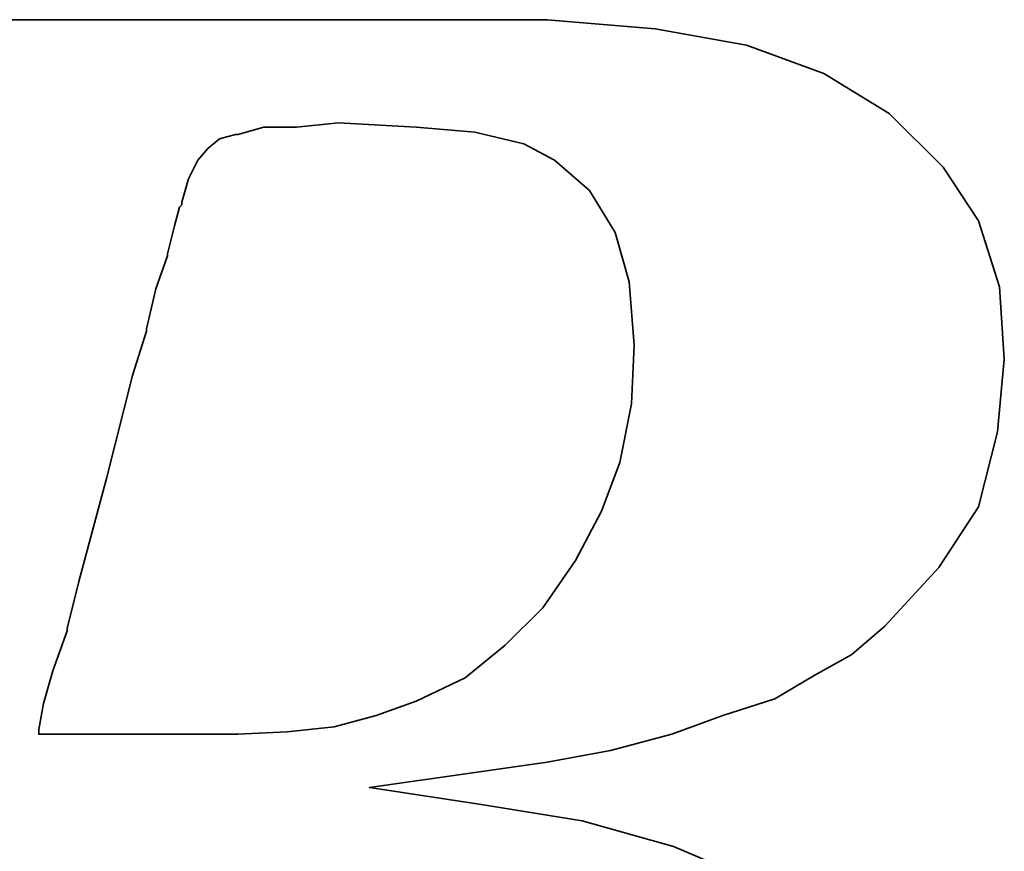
# Model space of a CAD drawing. Header units: millimetres. Extents: x -6 to 133, y 7 to 96.
# Tile 20 of 58: x 107.048 to 108.015, y 48.697 to 49.515. Entities that reach past the tile are written whole.
import ezdxf

# ---------------------------------------------------------------- set-up
doc = ezdxf.new("R2010")
doc.units = ezdxf.units.MM
doc.header["$LTSCALE"] = 0.1
doc.layers.add('layer 1', color=7, linetype='CONTINUOUS')

msp = doc.modelspace()

# ---------------------------------------------------------------- linework, layer by layer
at = {"layer": 'layer 1', "color": 1, "lineweight": 35}
for points, knots in [([(106.52722, 48.08918), (106.52722, 48.08918), (106.50898, 48.04766), (106.50898, 48.04766), (106.50898, 48.04766), (106.50898, 48.04766), (106.50658, 48.0431), (106.50658, 48.0431), (106.50658, 48.0431), (106.50658, 48.0431), (106.50658, 48.0407), (106.50658, 48.0407), (106.50658, 48.0407), (106.50658, 48.0407), (106.47922, 48.01334), (106.47922, 48.01334), (106.47922, 48.01334), (106.47922, 48.01334), (106.47682, 48.01334), (106.47682, 48.01334), (106.47682, 48.01334), (106.47682, 48.01334), (106.47442, 48.01094), (106.47442, 48.01094), (106.47442, 48.01094), (106.47442, 48.01094), (106.43746, 47.99246), (106.43746, 47.99246), (106.43746, 47.99246), (106.43746, 47.99246), (106.43314, 47.99246), (106.43314, 47.99246), (106.43314, 47.99246), (106.43314, 47.99246), (106.43074, 47.9903), (106.43074, 47.9903), (106.43074, 47.9903), (106.43074, 47.9903), (106.38898, 47.9855), (106.38898, 47.9855), (106.38898, 47.9855), (106.38898, 47.9855), (106.38706, 47.9855), (106.38706, 47.9855), (106.38706, 47.9855), (106.38706, 47.9855), (106.38226, 47.9855), (106.38226, 47.9855), (106.38226, 47.9855), (106.38226, 47.9855), (106.36834, 47.9855), (106.36834, 47.9855), (106.36834, 47.9855), (106.36834, 47.9855), (106.33138, 47.9855), (106.33138, 47.9855), (106.33138, 47.9855), (106.33138, 47.9855), (106.2949, 47.9855), (106.2949, 47.9855), (106.2949, 47.9855), (106.2949, 47.9855), (106.2901, 47.9855), (106.2901, 47.9855), (106.2901, 47.9855), (106.2901, 47.9855), (106.2901, 47.98334), (106.2901, 47.98334), (106.2901, 47.98334), (106.2901, 47.98334), (106.2877, 47.98094), (106.2877, 47.98094), (106.2877, 47.98094), (106.2877, 47.98094), (106.27858, 47.94662), (106.27858, 47.94662), (106.27858, 47.94662), (106.27858, 47.94662), (106.27186, 47.91422), (106.27186, 47.91422), (106.27186, 47.91422), (106.27186, 47.91422), (106.27618, 47.91422), (106.27618, 47.91422), (106.27618, 47.91422), (106.27618, 47.91422), (106.2949, 47.91422), (106.2949, 47.91422), (106.2949, 47.91422), (106.2949, 47.91422), (106.3453, 47.91422), (106.3453, 47.91422), (106.3453, 47.91422), (106.3453, 47.91422), (106.41466, 47.91422), (106.41466, 47.91422), (106.41466, 47.91422), (106.41466, 47.91422), (106.49266, 47.91422), (106.49266, 47.91422), (106.49266, 47.91422), (106.49266, 47.91422), (106.58482, 47.91422), (106.58482, 47.91422), (106.58482, 47.91422), (106.58482, 47.91422), (106.77394, 47.91422), (106.77394, 47.91422), (106.77394, 47.91422), (106.77394, 47.91422), (106.96738, 47.91422), (106.96738, 47.91422), (106.96738, 47.91422), (106.96738, 47.91422), (107.05954, 47.91422), (107.05954, 47.91422), (107.05954, 47.91422), (107.05954, 47.91422), (107.13778, 47.91422), (107.13778, 47.91422), (107.13778, 47.91422), (107.13778, 47.91422), (107.2069, 47.91422), (107.2069, 47.91422), (107.2069, 47.91422), (107.2069, 47.91422), (107.2573, 47.91422), (107.2573, 47.91422), (107.2573, 47.91422), (107.2573, 47.91422), (107.27602, 47.91422), (107.27602, 47.91422), (107.27602, 47.91422), (107.27602, 47.91422), (107.28994, 47.91422), (107.28994, 47.91422), (107.28994, 47.91422), (107.28994, 47.91422), (107.29906, 47.91422), (107.29906, 47.91422), (107.29906, 47.91422), (107.29906, 47.91422), (107.30338, 47.91422), (107.30338, 47.91422), (107.30338, 47.91422), (107.30338, 47.91422), (107.39122, 47.91878), (107.39122, 47.91878), (107.39122, 47.91878), (107.39122, 47.91878), (107.47618, 47.9303), (107.47618, 47.9303), (107.47618, 47.9303), (107.47618, 47.9303), (107.55922, 47.95094), (107.55922, 47.95094), (107.55922, 47.95094), (107.55922, 47.95094), (107.63746, 47.97638), (107.63746, 47.97638), (107.63746, 47.97638), (107.63746, 47.97638), (107.70898, 48.01334), (107.70898, 48.01334), (107.70898, 48.01334), (107.70898, 48.01334), (107.7709, 48.04766), (107.7709, 48.04766), (107.7709, 48.04766), (107.7709, 48.04766), (107.81698, 48.08462), (107.81698, 48.08462), (107.81698, 48.08462), (107.81698, 48.08462), (107.85394, 48.12374), (107.85394, 48.12374), (107.85394, 48.12374), (107.85394, 48.12374), (107.8909, 48.17702), (107.8909, 48.17702), (107.8909, 48.17702), (107.8909, 48.17702), (107.92066, 48.23894), (107.92066, 48.23894), (107.92066, 48.23894), (107.92066, 48.23894), (107.93458, 48.30134), (107.93458, 48.30134), (107.93458, 48.30134), (107.93458, 48.30134), (107.9413, 48.36566), (107.9413, 48.36566), (107.9413, 48.36566), (107.9413, 48.36566), (107.93458, 48.4415), (107.93458, 48.4415), (107.93458, 48.4415), (107.93458, 48.4415), (107.91154, 48.51302), (107.91154, 48.51302), (107.91154, 48.51302), (107.91154, 48.51302), (107.87698, 48.56822), (107.87698, 48.56822), (107.87698, 48.56822), (107.87698, 48.56822), (107.8285, 48.6215), (107.8285, 48.6215), (107.8285, 48.6215), (107.8285, 48.6215), (107.76658, 48.6695), (107.76658, 48.6695), (107.76658, 48.6695), (107.76658, 48.6695), (107.69026, 48.7019), (107.69026, 48.7019), (107.69026, 48.7019), (107.69026, 48.7019), (107.6005, 48.7271), (107.6005, 48.7271), (107.6005, 48.7271), (107.6005, 48.7271), (107.49922, 48.74342), (107.49922, 48.74342), (107.49922, 48.74342), (107.49922, 48.74342), (107.39122, 48.75974), (107.39122, 48.75974), (107.39122, 48.75974), (107.39122, 48.75974), (107.50162, 48.77558), (107.50162, 48.77558), (107.50162, 48.77558), (107.50162, 48.77558), (107.56594, 48.7847), (107.56594, 48.7847), (107.56594, 48.7847), (107.56594, 48.7847), (107.62834, 48.79622), (107.62834, 48.79622), (107.62834, 48.79622), (107.62834, 48.79622), (107.68834, 48.8123), (107.68834, 48.8123), (107.68834, 48.8123), (107.68834, 48.8123), (107.73874, 48.83078), (107.73874, 48.83078), (107.73874, 48.83078), (107.73874, 48.83078), (107.78962, 48.8471), (107.78962, 48.8471), (107.78962, 48.8471), (107.78962, 48.8471), (107.8285, 48.87014), (107.8285, 48.87014), (107.8285, 48.87014), (107.8285, 48.87014), (107.86546, 48.89078), (107.86546, 48.89078), (107.86546, 48.89078), (107.86546, 48.89078), (107.89786, 48.91862), (107.89786, 48.91862), (107.89786, 48.91862), (107.89786, 48.91862), (107.9509, 48.97622), (107.9509, 48.97622), (107.9509, 48.97622), (107.9509, 48.97622), (107.98978, 49.03574), (107.98978, 49.03574), (107.98978, 49.03574), (107.98978, 49.03574), (108.0085, 49.10966), (108.0085, 49.10966), (108.0085, 49.10966), (108.0085, 49.10966), (108.01522, 49.18094), (108.01522, 49.18094), (108.01522, 49.18094), (108.01522, 49.18094), (108.01042, 49.25222), (108.01042, 49.25222), (108.01042, 49.25222), (108.01042, 49.25222), (107.98978, 49.31702), (107.98978, 49.31702), (107.98978, 49.31702), (107.98978, 49.31702), (107.95522, 49.36982), (107.95522, 49.36982), (107.95522, 49.36982), (107.95522, 49.36982), (107.90218, 49.42262), (107.90218, 49.42262), (107.90218, 49.42262), (107.90218, 49.42262), (107.83786, 49.46198), (107.83786, 49.46198), (107.83786, 49.46198), (107.83786, 49.46198), (107.76178, 49.48982), (107.76178, 49.48982), (107.76178, 49.48982), (107.76178, 49.48982), (107.67202, 49.50566), (107.67202, 49.50566), (107.67202, 49.50566), (107.67202, 49.50566), (107.56594, 49.51478), (107.56594, 49.51478), (107.56594, 49.51478), (107.56594, 49.51478), (107.55682, 49.51478), (107.55682, 49.51478), (107.55682, 49.51478), (107.55682, 49.51478), (107.52466, 49.51478), (107.52466, 49.51478), (107.52466, 49.51478), (107.52466, 49.51478), (107.47858, 49.51478), (107.47858, 49.51478), (107.47858, 49.51478), (107.47858, 49.51478), (107.41858, 49.51478), (107.41858, 49.51478), (107.41858, 49.51478), (107.41858, 49.51478), (107.34514, 49.51478), (107.34514, 49.51478), (107.34514, 49.51478), (107.34514, 49.51478), (107.2669, 49.51478), (107.2669, 49.51478), (107.2669, 49.51478), (107.2669, 49.51478), (107.09146, 49.51478), (107.09146, 49.51478), (107.09146, 49.51478), (107.09146, 49.51478), (106.9165, 49.51478), (106.9165, 49.51478), (106.9165, 49.51478), (106.9165, 49.51478), (106.83826, 49.51478), (106.83826, 49.51478), (106.83826, 49.51478), (106.83826, 49.51478), (106.76482, 49.51478), (106.76482, 49.51478), (106.76482, 49.51478), (106.76482, 49.51478), (106.70482, 49.51478), (106.70482, 49.51478), (106.70482, 49.51478), (106.70482, 49.51478), (106.65658, 49.51478), (106.65658, 49.51478), (106.65658, 49.51478), (106.65658, 49.51478), (106.6309, 49.51478), (106.6309, 49.51478), (106.6309, 49.51478), (106.6309, 49.51478), (106.6309, 49.51262), (106.6309, 49.51262), (106.6309, 49.51262), (106.6309, 49.51262), (106.6285, 49.51046), (106.6285, 49.51046), (106.6285, 49.51046), (106.6285, 49.51046), (106.61938, 49.4735), (106.61938, 49.4735), (106.61938, 49.4735), (106.61938, 49.4735), (106.61266, 49.44374), (106.61266, 49.44374), (106.61266, 49.44374), (106.61266, 49.44374), (106.66306, 49.44374), (106.66306, 49.44374), (106.66306, 49.44374), (106.66306, 49.44374), (106.70914, 49.44374), (106.70914, 49.44374), (106.70914, 49.44374), (106.70914, 49.44374), (106.7233, 49.44374), (106.7233, 49.44374), (106.7233, 49.44374), (106.7233, 49.44374), (106.72762, 49.44374), (106.72762, 49.44374), (106.72762, 49.44374), (106.72762, 49.44374), (106.76002, 49.44374), (106.76002, 49.44374), (106.76002, 49.44374), (106.76002, 49.44374), (106.76242, 49.44374), (106.76242, 49.44374), (106.76242, 49.44374), (106.76242, 49.44374), (106.76482, 49.4411), (106.76482, 49.4411), (106.76482, 49.4411), (106.76482, 49.4411), (106.78546, 49.43654), (106.78546, 49.43654), (106.78546, 49.43654), (106.78546, 49.43654), (106.8085, 49.43222), (106.8085, 49.43222), (106.8085, 49.43222), (106.8085, 49.43222), (106.81042, 49.43222), (106.81042, 49.43222), (106.81042, 49.43222), (106.81042, 49.43222), (106.82434, 49.42742), (106.82434, 49.42742), (106.82434, 49.42742), (106.82434, 49.42742), (106.82914, 49.42742), (106.82914, 49.42742), (106.82914, 49.42742), (106.82914, 49.42742), (106.83154, 49.42262), (106.83154, 49.42262), (106.83154, 49.42262), (106.83154, 49.42262), (106.84738, 49.40414), (106.84738, 49.40414), (106.84738, 49.40414), (106.84738, 49.40414), (106.84978, 49.40198), (106.84978, 49.40198), (106.84978, 49.40198), (106.84978, 49.40198), (106.84978, 49.39958), (106.84978, 49.39958), (106.84978, 49.39958), (106.84978, 49.39958), (106.8589, 49.37222), (106.8589, 49.37222), (106.8589, 49.37222), (106.8589, 49.37222), (106.8613, 49.36742), (106.8613, 49.36742), (106.8613, 49.36742), (106.8613, 49.36742), (106.8589, 49.3631), (106.8589, 49.3631), (106.8589, 49.3631), (106.8589, 49.3631), (106.85218, 49.32374), (106.85218, 49.32374), (106.85218, 49.32374), (106.85218, 49.32374), (106.85218, 49.30982), (106.85218, 49.30982), (106.85218, 49.30982), (106.85218, 49.30982), (106.85218, 49.30742), (106.85218, 49.30742), (106.85218, 49.30742), (106.85218, 49.30742), (106.84978, 49.3055), (106.84978, 49.3055), (106.84978, 49.3055), (106.84978, 49.3055), (106.84522, 49.29158), (106.84522, 49.29158), (106.84522, 49.29158), (106.84522, 49.29158), (106.83826, 49.27094), (106.83826, 49.27094), (106.83826, 49.27094), (106.83826, 49.27094), (106.83154, 49.2431), (106.83154, 49.2431), (106.83154, 49.2431), (106.83154, 49.2431), (106.82194, 49.21094), (106.82194, 49.21094), (106.82194, 49.21094), (106.82194, 49.21094), (106.8013, 49.13246), (106.8013, 49.13246), (106.8013, 49.13246), (106.8013, 49.13246), (106.77634, 49.03574), (106.77634, 49.03574), (106.77634, 49.03574), (106.77634, 49.03574), (106.7485, 48.93206), (106.7485, 48.93206), (106.7485, 48.93206), (106.7485, 48.93206), (106.6885, 48.70862), (106.6885, 48.70862), (106.6885, 48.70862), (106.6885, 48.70862), (106.6285, 48.48326), (106.6285, 48.48326), (106.6285, 48.48326), (106.6285, 48.48326), (106.60114, 48.37718), (106.60114, 48.37718), (106.60114, 48.37718), (106.60114, 48.37718), (106.5757, 48.28502), (106.5757, 48.28502), (106.5757, 48.28502), (106.5757, 48.28502), (106.55506, 48.20654), (106.55506, 48.20654), (106.55506, 48.20654), (106.55506, 48.20654), (106.5481, 48.17438), (106.5481, 48.17438), (106.5481, 48.17438), (106.5481, 48.17438), (106.54114, 48.14462), (106.54114, 48.14462), (106.54114, 48.14462), (106.54114, 48.14462), (106.54114, 48.14246), (106.54114, 48.14246), (106.54114, 48.14246), (106.54114, 48.14246), (106.53442, 48.12374), (106.53442, 48.12374), (106.53442, 48.12374), (106.53442, 48.12374), (106.52962, 48.10526), (106.52962, 48.10526), (106.52962, 48.10526), (106.52962, 48.10526), (106.52962, 48.0983), (106.52962, 48.0983), (106.52962, 48.0983), (106.52962, 48.0983), (106.52962, 48.09398), (106.52962, 48.09398), (106.52962, 48.09398), (106.52962, 48.09398), (106.52962, 48.09158), (106.52962, 48.09158), (106.52962, 48.09158), (106.52962, 48.09158), (106.52722, 48.08918), (106.52722, 48.08918)], [0, 0, 0, 0, 0.007194, 0.007194, 0.007194, 0.007194, 0.014388, 0.014388, 0.014388, 0.014388, 0.021583, 0.021583, 0.021583, 0.021583, 0.028777, 0.028777, 0.028777, 0.028777, 0.035971, 0.035971, 0.035971, 0.035971, 0.043165, 0.043165, 0.043165, 0.043165, 0.05036, 0.05036, 0.05036, 0.05036, 0.057554, 0.057554, 0.057554, 0.057554, 0.064748, 0.064748, 0.064748, 0.064748, 0.071942, 0.071942, 0.071942, 0.071942, 0.079137, 0.079137, 0.079137, 0.079137, 0.086331, 0.086331, 0.086331, 0.086331, 0.093525, 0.093525, 0.093525, 0.093525, 0.100719, 0.100719, 0.100719, 0.100719, 0.107914, 0.107914, 0.107914, 0.107914, 0.115108, 0.115108, 0.115108, 0.115108, 0.122302, 0.122302, 0.122302, 0.122302, 0.129496, 0.129496, 0.129496, 0.129496, 0.136691, 0.136691, 0.136691, 0.136691, 0.143885, 0.143885, 0.143885, 0.143885, 0.151079, 0.151079, 0.151079, 0.151079, 0.158273, 0.158273, 0.158273, 0.158273, 0.165468, 0.165468, 0.165468, 0.165468, 0.172662, 0.172662, 0.172662, 0.172662, 0.179856, 0.179856, 0.179856, 0.179856, 0.18705, 0.18705, 0.18705, 0.18705, 0.194245, 0.194245, 0.194245, 0.194245, 0.201439, 0.201439, 0.201439, 0.201439, 0.208633, 0.208633, 0.208633, 0.208633, 0.215827, 0.215827, 0.215827, 0.215827, 0.223022, 0.223022, 0.223022, 0.223022, 0.230216, 0.230216, 0.230216, 0.230216, 0.23741, 0.23741, 0.23741, 0.23741, 0.244604, 0.244604, 0.244604, 0.244604, 0.251799, 0.251799, 0.251799, 0.251799, 0.258993, 0.258993, 0.258993, 0.258993, 0.266187, 0.266187, 0.266187, 0.266187, 0.273381, 0.273381, 0.273381, 0.273381, 0.280576, 0.280576, 0.280576, 0.280576, 0.28777, 0.28777, 0.28777, 0.28777, 0.294964, 0.294964, 0.294964, 0.294964, 0.302158, 0.302158, 0.302158, 0.302158, 0.309353, 0.309353, 0.309353, 0.309353, 0.316547, 0.316547, 0.316547, 0.316547, 0.323741, 0.323741, 0.323741, 0.323741, 0.330935, 0.330935, 0.330935, 0.330935, 0.338129, 0.338129, 0.338129, 0.33813, 0.345324, 0.345324, 0.345324, 0.345324, 0.352518, 0.352518, 0.352518, 0.352518, 0.359712, 0.359712, 0.359712, 0.359712, 0.366906, 0.366906, 0.366906, 0.366906, 0.374101, 0.374101, 0.374101, 0.374101, 0.381295, 0.381295, 0.381295, 0.381295, 0.388489, 0.388489, 0.388489, 0.388489, 0.395683, 0.395683, 0.395683, 0.395683, 0.402878, 0.402878, 0.402878, 0.402878, 0.410072, 0.410072, 0.410072, 0.410072, 0.417266, 0.417266, 0.417266, 0.417266, 0.42446, 0.42446, 0.42446, 0.42446, 0.431655, 0.431655, 0.431655, 0.431655, 0.438849, 0.438849, 0.438849, 0.438849, 0.446043, 0.446043, 0.446043, 0.446043, 0.453237, 0.453237, 0.453237, 0.453237, 0.460432, 0.460432, 0.460432, 0.460432, 0.467626, 0.467626, 0.467626, 0.467626, 0.47482, 0.47482, 0.47482, 0.47482, 0.482014, 0.482014, 0.482014, 0.482014, 0.489209, 0.489209, 0.489209, 0.489209, 0.496403, 0.496403, 0.496403, 0.496403, 0.503597, 0.503597, 0.503597, 0.503597, 0.510791, 0.510791, 0.510791, 0.510791, 0.517986, 0.517986, 0.517986, 0.517986, 0.52518, 0.52518, 0.52518, 0.52518, 0.532374, 0.532374, 0.532374, 0.532374, 0.539568, 0.539568, 0.539568, 0.539568, 0.546763, 0.546763, 0.546763, 0.546763, 0.553957, 0.553957, 0.553957, 0.553957, 0.561151, 0.561151, 0.561151, 0.561151, 0.568345, 0.568345, 0.568345, 0.568345, 0.57554, 0.57554, 0.57554, 0.57554, 0.582734, 0.582734, 0.582734, 0.582734, 0.589928, 0.589928, 0.589928, 0.589928, 0.597122, 0.597122, 0.597122, 0.597122, 0.604317, 0.604317, 0.604317, 0.604317, 0.611511, 0.611511, 0.611511, 0.611511, 0.618705, 0.618705, 0.618705, 0.618705, 0.625899, 0.625899, 0.625899, 0.625899, 0.633094, 0.633094, 0.633094, 0.633094, 0.640288, 0.640288, 0.640288, 0.640288, 0.647482, 0.647482, 0.647482, 0.647482, 0.654676, 0.654676, 0.654676, 0.654676, 0.661871, 0.661871, 0.661871, 0.661871, 0.669065, 0.669065, 0.669065, 0.669065, 0.676259, 0.676259, 0.676259, 0.676259, 0.683453, 0.683453, 0.683453, 0.683453, 0.690647, 0.690647, 0.690647, 0.690647, 0.697842, 0.697842, 0.697842, 0.697842, 0.705036, 0.705036, 0.705036, 0.705036, 0.71223, 0.71223, 0.71223, 0.71223, 0.719424, 0.719424, 0.719424, 0.719424, 0.726619, 0.726619, 0.726619, 0.726619, 0.733813, 0.733813, 0.733813, 0.733813, 0.741007, 0.741007, 0.741007, 0.741007, 0.748201, 0.748201, 0.748201, 0.748201, 0.755396, 0.755396, 0.755396, 0.755396, 0.76259, 0.76259, 0.76259, 0.76259, 0.769784, 0.769784, 0.769784, 0.769784, 0.776978, 0.776978, 0.776978, 0.776978, 0.784173, 0.784173, 0.784173, 0.784173, 0.791367, 0.791367, 0.791367, 0.791367, 0.798561, 0.798561, 0.798561, 0.798561, 0.805755, 0.805755, 0.805755, 0.805755, 0.81295, 0.81295, 0.81295, 0.81295, 0.820144, 0.820144, 0.820144, 0.820144, 0.827338, 0.827338, 0.827338, 0.827338, 0.834532, 0.834532, 0.834532, 0.834532, 0.841727, 0.841727, 0.841727, 0.841727, 0.848921, 0.848921, 0.848921, 0.848921, 0.856115, 0.856115, 0.856115, 0.856115, 0.863309, 0.863309, 0.863309, 0.863309, 0.870504, 0.870504, 0.870504, 0.870504, 0.877698, 0.877698, 0.877698, 0.877698, 0.884892, 0.884892, 0.884892, 0.884892, 0.892086, 0.892086, 0.892086, 0.892086, 0.899281, 0.899281, 0.899281, 0.899281, 0.906475, 0.906475, 0.906475, 0.906475, 0.913669, 0.913669, 0.913669, 0.913669, 0.920863, 0.920863, 0.920863, 0.920863, 0.928058, 0.928058, 0.928058, 0.928058, 0.935252, 0.935252, 0.935252, 0.935252, 0.942446, 0.942446, 0.942446, 0.942446, 0.94964, 0.94964, 0.94964, 0.94964, 0.956835, 0.956835, 0.956835, 0.956835, 0.964029, 0.964029, 0.964029, 0.964029, 0.971223, 0.971223, 0.971223, 0.971223, 0.978417, 0.978417, 0.978417, 0.978417, 0.985612, 0.985612, 0.985612, 0.985612, 0.992806, 0.992806, 0.992806, 0.992806, 1, 1, 1, 1]), ([(107.21362, 49.3583), (107.21362, 49.3583), (107.2069, 49.33526), (107.2069, 49.33526), (107.2069, 49.33526), (107.2069, 49.33526), (107.2069, 49.33286), (107.2069, 49.33286), (107.2069, 49.33286), (107.2069, 49.33286), (107.2045, 49.33046), (107.2045, 49.33046), (107.2045, 49.33046), (107.2045, 49.33046), (107.1997, 49.31222), (107.1997, 49.31222), (107.1997, 49.31222), (107.1997, 49.31222), (107.19298, 49.28462), (107.19298, 49.28462), (107.19298, 49.28462), (107.19298, 49.28462), (107.19298, 49.28246), (107.19298, 49.28246), (107.19298, 49.28246), (107.19298, 49.28246), (107.18146, 49.2503), (107.18146, 49.2503), (107.18146, 49.2503), (107.18146, 49.2503), (107.1721, 49.21094), (107.1721, 49.21094), (107.1721, 49.21094), (107.1721, 49.21094), (107.1721, 49.20854), (107.1721, 49.20854), (107.1721, 49.20854), (107.1721, 49.20854), (107.15842, 49.16486), (107.15842, 49.16486), (107.15842, 49.16486), (107.15842, 49.16486), (107.13298, 49.06358), (107.13298, 49.06358), (107.13298, 49.06358), (107.13298, 49.06358), (107.10562, 48.9623), (107.10562, 48.9623), (107.10562, 48.9623), (107.10562, 48.9623), (107.0941, 48.91622), (107.0941, 48.91622), (107.0941, 48.91622), (107.0941, 48.91622), (107.0941, 48.91382), (107.0941, 48.91382), (107.0941, 48.91382), (107.0941, 48.91382), (107.08018, 48.87446), (107.08018, 48.87446), (107.08018, 48.87446), (107.08018, 48.87446), (107.07106, 48.8423), (107.07106, 48.8423), (107.07106, 48.8423), (107.07106, 48.8423), (107.06626, 48.81686), (107.06626, 48.81686), (107.06626, 48.81686), (107.06626, 48.81686), (107.06626, 48.8123), (107.06626, 48.8123), (107.06626, 48.8123), (107.06626, 48.8123), (107.07778, 48.8123), (107.07778, 48.8123), (107.07778, 48.8123), (107.07778, 48.8123), (107.11474, 48.8123), (107.11474, 48.8123), (107.11474, 48.8123), (107.11474, 48.8123), (107.15602, 48.8123), (107.15602, 48.8123), (107.15602, 48.8123), (107.15602, 48.8123), (107.19778, 48.8123), (107.19778, 48.8123), (107.19778, 48.8123), (107.19778, 48.8123), (107.22994, 48.8123), (107.22994, 48.8123), (107.22994, 48.8123), (107.22994, 48.8123), (107.25298, 48.8123), (107.25298, 48.8123), (107.25298, 48.8123), (107.25298, 48.8123), (107.2621, 48.8123), (107.2621, 48.8123), (107.2621, 48.8123), (107.2621, 48.8123), (107.31058, 48.8147), (107.31058, 48.8147), (107.31058, 48.8147), (107.31058, 48.8147), (107.35666, 48.8195), (107.35666, 48.8195), (107.35666, 48.8195), (107.35666, 48.8195), (107.39794, 48.83078), (107.39794, 48.83078), (107.39794, 48.83078), (107.39794, 48.83078), (107.4373, 48.8447), (107.4373, 48.8447), (107.4373, 48.8447), (107.4373, 48.8447), (107.4853, 48.86774), (107.4853, 48.86774), (107.4853, 48.86774), (107.4853, 48.86774), (107.52466, 48.8999), (107.52466, 48.8999), (107.52466, 48.8999), (107.52466, 48.8999), (107.56162, 48.93662), (107.56162, 48.93662), (107.56162, 48.93662), (107.56162, 48.93662), (107.59378, 48.98294), (107.59378, 48.98294), (107.59378, 48.98294), (107.59378, 48.98294), (107.61922, 49.03142), (107.61922, 49.03142), (107.61922, 49.03142), (107.61922, 49.03142), (107.63746, 49.07942), (107.63746, 49.07942), (107.63746, 49.07942), (107.63746, 49.07942), (107.64898, 49.13702), (107.64898, 49.13702), (107.64898, 49.13702), (107.64898, 49.13702), (107.65138, 49.19462), (107.65138, 49.19462), (107.65138, 49.19462), (107.65138, 49.19462), (107.64658, 49.25702), (107.64658, 49.25702), (107.64658, 49.25702), (107.64658, 49.25702), (107.63266, 49.3055), (107.63266, 49.3055), (107.63266, 49.3055), (107.63266, 49.3055), (107.6077, 49.34678), (107.6077, 49.34678), (107.6077, 49.34678), (107.6077, 49.34678), (107.57314, 49.37678), (107.57314, 49.37678), (107.57314, 49.37678), (107.57314, 49.37678), (107.5429, 49.39286), (107.5429, 49.39286), (107.5429, 49.39286), (107.5429, 49.39286), (107.4949, 49.40414), (107.4949, 49.40414), (107.4949, 49.40414), (107.4949, 49.40414), (107.4373, 49.40918), (107.4373, 49.40918), (107.4373, 49.40918), (107.4373, 49.40918), (107.36098, 49.4135), (107.36098, 49.4135), (107.36098, 49.4135), (107.36098, 49.4135), (107.3197, 49.40918), (107.3197, 49.40918), (107.3197, 49.40918), (107.3197, 49.40918), (107.31754, 49.40918), (107.31754, 49.40918), (107.31754, 49.40918), (107.31754, 49.40918), (107.28754, 49.40918), (107.28754, 49.40918), (107.28754, 49.40918), (107.28754, 49.40918), (107.2621, 49.40198), (107.2621, 49.40198), (107.2621, 49.40198), (107.2621, 49.40198), (107.2597, 49.40198), (107.2597, 49.40198), (107.2597, 49.40198), (107.2597, 49.40198), (107.24386, 49.39766), (107.24386, 49.39766), (107.24386, 49.39766), (107.24386, 49.39766), (107.23234, 49.38806), (107.23234, 49.38806), (107.23234, 49.38806), (107.23234, 49.38806), (107.22274, 49.37678), (107.22274, 49.37678), (107.22274, 49.37678), (107.22274, 49.37678), (107.21362, 49.3583), (107.21362, 49.3583)], [0, 0, 0, 0, 0.018519, 0.018519, 0.018519, 0.018519, 0.037037, 0.037037, 0.037037, 0.037037, 0.055556, 0.055556, 0.055556, 0.055556, 0.074074, 0.074074, 0.074074, 0.074074, 0.092593, 0.092593, 0.092593, 0.092593, 0.111111, 0.111111, 0.111111, 0.111111, 0.12963, 0.12963, 0.12963, 0.12963, 0.148148, 0.148148, 0.148148, 0.148148, 0.166667, 0.166667, 0.166667, 0.166667, 0.185185, 0.185185, 0.185185, 0.185185, 0.203704, 0.203704, 0.203704, 0.203704, 0.222222, 0.222222, 0.222222, 0.222222, 0.240741, 0.240741, 0.240741, 0.240741, 0.259259, 0.259259, 0.259259, 0.259259, 0.277778, 0.277778, 0.277778, 0.277778, 0.296296, 0.296296, 0.296296, 0.296296, 0.314815, 0.314815, 0.314815, 0.314815, 0.333333, 0.333333, 0.333333, 0.333333, 0.351852, 0.351852, 0.351852, 0.351852, 0.37037, 0.37037, 0.37037, 0.37037, 0.388889, 0.388889, 0.388889, 0.388889, 0.407407, 0.407407, 0.407407, 0.407407, 0.425926, 0.425926, 0.425926, 0.425926, 0.444444, 0.444444, 0.444444, 0.444444, 0.462963, 0.462963, 0.462963, 0.462963, 0.481481, 0.481481, 0.481481, 0.481481, 0.5, 0.5, 0.5, 0.5, 0.518519, 0.518519, 0.518519, 0.518519, 0.537037, 0.537037, 0.537037, 0.537037, 0.555556, 0.555556, 0.555556, 0.555556, 0.574074, 0.574074, 0.574074, 0.574074, 0.592593, 0.592593, 0.592593, 0.592593, 0.611111, 0.611111, 0.611111, 0.611111, 0.62963, 0.62963, 0.62963, 0.62963, 0.648148, 0.648148, 0.648148, 0.648148, 0.666667, 0.666667, 0.666667, 0.666667, 0.685185, 0.685185, 0.685185, 0.685185, 0.703704, 0.703704, 0.703704, 0.703704, 0.722222, 0.722222, 0.722222, 0.722222, 0.740741, 0.740741, 0.740741, 0.740741, 0.759259, 0.759259, 0.759259, 0.759259, 0.777778, 0.777778, 0.777778, 0.777778, 0.796296, 0.796296, 0.796296, 0.796296, 0.814815, 0.814815, 0.814815, 0.814815, 0.833333, 0.833333, 0.833333, 0.833333, 0.851852, 0.851852, 0.851852, 0.851852, 0.87037, 0.87037, 0.87037, 0.87037, 0.888889, 0.888889, 0.888889, 0.888889, 0.907407, 0.907407, 0.907407, 0.907407, 0.925926, 0.925926, 0.925926, 0.925926, 0.944444, 0.944444, 0.944444, 0.944444, 0.962963, 0.962963, 0.962963, 0.962963, 0.981481, 0.981481, 0.981481, 0.981481, 1, 1, 1, 1])]:
    msp.add_open_spline(points, degree=3, knots=knots, dxfattribs=at)

doc.saveas('drawing.dxf')
